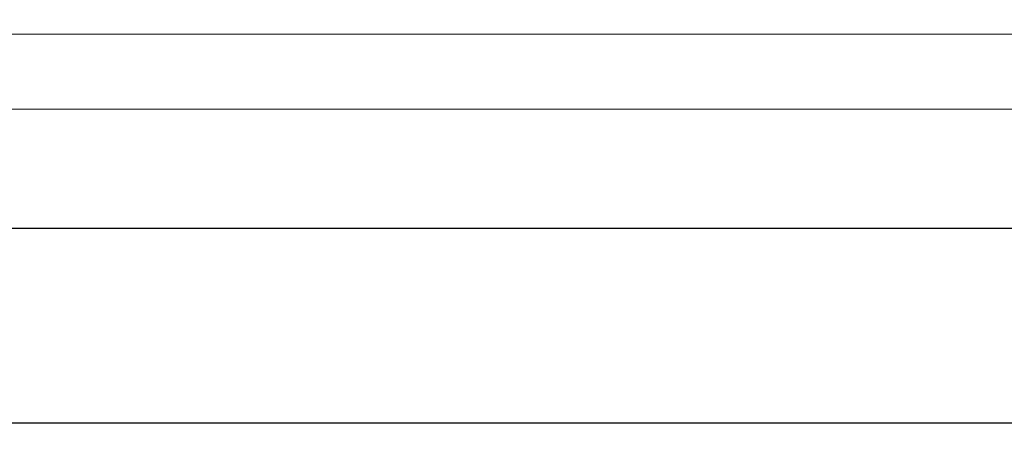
# Model space of a CAD drawing. Header units: millimetres. Extents: x -1465 to 393277, y -3788 to 454312.
# Tile 65 of 106: x 18781 to 18834, y 11916 to 11940. Entities that reach past the tile are written whole.
import ezdxf

# ---------------------------------------------------------------- set-up
doc = ezdxf.new("R2010")
doc.units = ezdxf.units.MM
doc.header["$XCLIPFRAME"] = 2
doc.layers.add('FLUID-Wy2', color=8, linetype='Continuous')
doc.layers.add('FLUID-Wy2-INS', color=8, linetype='Continuous')
picture_1 = doc.add_image_def('image1.bmp', size_in_pixel=(951, 911))

msp = doc.modelspace()

# ---------------------------------------------------------------- linework, layer by layer
at = {"layer": 'FLUID-Wy2', "color": 8, "linetype": 'Continuous', "lineweight": 18, "ltscale": 100}
msp.add_line((19849.948, 11939.217), (17789.948, 11939.217), dxfattribs=at)
at = {"layer": 'FLUID-Wy2', "color": 8, "linetype": 'Continuous', "lineweight": 25, "ltscale": 100}
for p, q in [((19864.948, 11928.61), (17774.948, 11928.61)), ((19864.948, 11918.003), (17774.948, 11918.003))]:
    msp.add_line(p, q, dxfattribs=at)
at = {"layer": 'FLUID-Wy2-INS', "color": 8, "linetype": 'Continuous', "lineweight": 13, "ltscale": 100}
msp.add_line((19919.948, 11935.125), (17719.948, 11935.125), dxfattribs=at)

# ---------------------------------------------------------------- pictures from other files: only their frames are drawn
at = {"color": 8, "lineweight": 13}
image = msp.add_image(picture_1, insert=(17864.134, 12545.821), size_in_units=(1986.021, 1904.625), rotation=-90, dxfattribs=at)
image.set_boundary_path([(-0.5, -0.5), (950.5, 910.5)])

doc.saveas('drawing.dxf')
